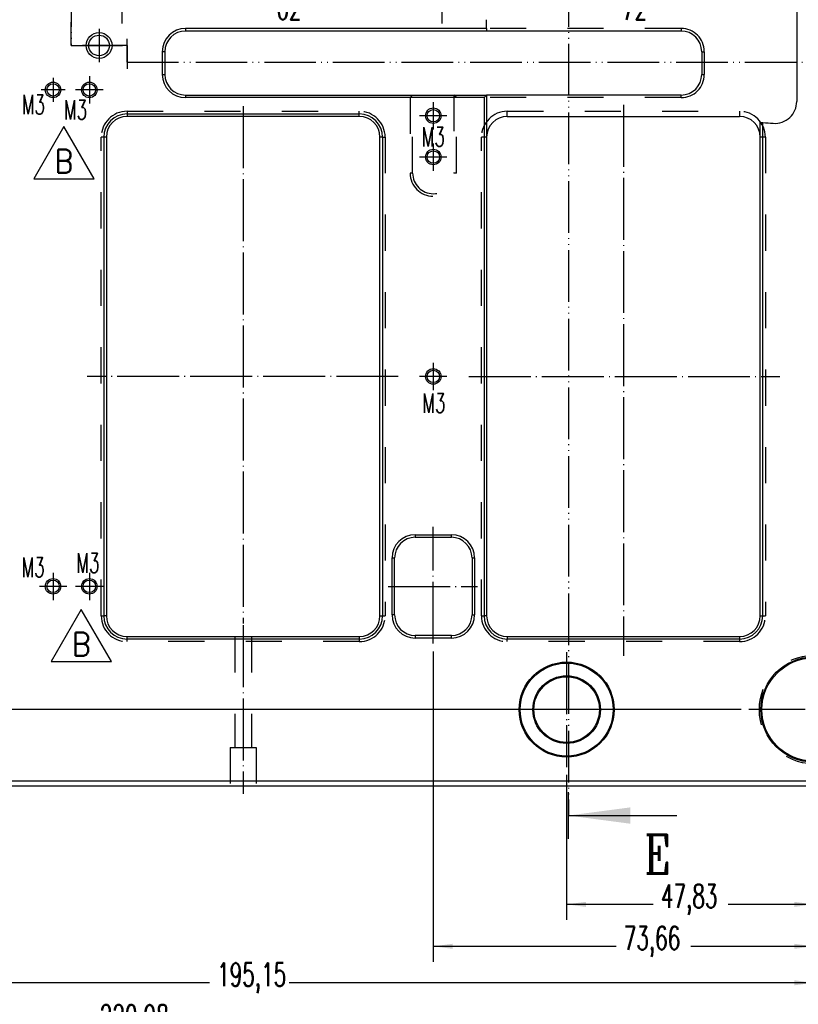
# Model space of a CAD drawing. Header units: inches. Extents: x -429 to 435, y -270 to 288.
# Tile 3 of 20: x -237 to -136, y -147 to -20. Entities that reach past the tile are written whole.
import ezdxf

# ---------------------------------------------------------------- set-up
doc = ezdxf.new("R2010")
doc.units = ezdxf.units.IN
for name, pattern in [('DASHED', [15, 7, -8]), ('DOT_CENTER', [14, 12, -1, 0, -1]), ('PHANTOM', [13, 10, -1, 0, -1, 0, -1])]:
    doc.linetypes.add(name, pattern=pattern)
doc.layers.add('1', color=7, linetype='Continuous')
doc.styles.add('CONVERTER_11', font='complex.shx', dxfattribs={"width": 0.76})
doc.styles.add('CONVERTER_12', font='txt.shx', dxfattribs={"width": 0.63})
doc.styles.add('CONVERTER_13', font='txt.shx', dxfattribs={"width": 0.9})
doc.dimstyles.new('ME10_DIM_115', dxfattribs={"dimtxt": 4.5, "dimasz": 3.75, "dimexe": 3, "dimexo": 1.5, "dimgap": 1.5, "dimtad": 0, "dimdsep": 46, "dimtxsty": 'CONVERTER_12', "dimsah": 1, "dimcen": 0.09, "dimclrd": 3, "dimclre": 3, "dimclrt": 3, "dimadec": 0, "dimazin": 0, "dimtfac": 1, "dimtdec": 4, "dimtix": 1, "dimtmove": 0, "dimatfit": 3, "dimfxl": 1, "dimtolj": 1, "dimtzin": 0, "dimarcsym": 0})
doc.dimstyles.new('ME10_DIM_116', dxfattribs={"dimtxt": 4.5, "dimasz": 3.75, "dimexe": 3, "dimexo": 1.5, "dimgap": 1.5, "dimtad": 0, "dimdsep": 46, "dimtxsty": 'CONVERTER_12', "dimsah": 1, "dimcen": 0.09, "dimclrd": 3, "dimclre": 3, "dimclrt": 3, "dimadec": 0, "dimazin": 0, "dimtfac": 1, "dimtdec": 4, "dimtix": 1, "dimtmove": 0, "dimatfit": 3, "dimfxl": 1, "dimtolj": 1, "dimtzin": 0, "dimarcsym": 0})
doc.dimstyles.new('ME10_DIM_69', dxfattribs={"dimtxt": 4.5, "dimasz": 3.75, "dimexe": 3, "dimexo": 1.5, "dimgap": 1.5, "dimtad": 0, "dimdsep": 46, "dimtxsty": 'CONVERTER_12', "dimsah": 1, "dimcen": 0.09, "dimclrd": 3, "dimclre": 3, "dimclrt": 3, "dimadec": 0, "dimazin": 0, "dimtfac": 1, "dimtdec": 4, "dimtix": 1, "dimtmove": 0, "dimatfit": 3, "dimfxl": 1, "dimtolj": 1, "dimtzin": 0, "dimarcsym": 0})
doc.dimstyles.new('ME10_DIM_70', dxfattribs={"dimtxt": 4.5, "dimasz": 3.75, "dimexe": 3, "dimexo": 1.5, "dimgap": 1.5, "dimtad": 0, "dimdsep": 46, "dimtxsty": 'CONVERTER_12', "dimsah": 1, "dimcen": 0.09, "dimclrd": 3, "dimclre": 3, "dimclrt": 3, "dimadec": 0, "dimazin": 0, "dimtfac": 1, "dimtdec": 4, "dimtix": 1, "dimtmove": 0, "dimatfit": 3, "dimfxl": 1, "dimtolj": 1, "dimtzin": 0, "dimarcsym": 0})
doc.dimstyles.new('ME10_DIM_71', dxfattribs={"dimtxt": 4.5, "dimasz": 3.75, "dimexe": 3, "dimexo": 1.5, "dimgap": 1.5, "dimtad": 0, "dimdsep": 46, "dimtxsty": 'CONVERTER_12', "dimsah": 1, "dimcen": 0.09, "dimclrd": 3, "dimclre": 3, "dimclrt": 3, "dimadec": 0, "dimazin": 0, "dimtfac": 1, "dimtdec": 4, "dimtix": 1, "dimtmove": 0, "dimatfit": 3, "dimfxl": 1, "dimtolj": 1, "dimtzin": 0, "dimarcsym": 0})
doc.dimstyles.new('ME10_DIM_72', dxfattribs={"dimtxt": 4.5, "dimasz": 3.75, "dimexe": 3, "dimexo": 1.5, "dimgap": 1.5, "dimtad": 0, "dimdsep": 46, "dimtxsty": 'CONVERTER_12', "dimsah": 1, "dimcen": 0.09, "dimclrd": 3, "dimclre": 3, "dimclrt": 3, "dimadec": 0, "dimazin": 0, "dimtfac": 1, "dimtdec": 4, "dimtix": 1, "dimtmove": 0, "dimatfit": 3, "dimfxl": 1, "dimtolj": 1, "dimtzin": 0, "dimarcsym": 0})
doc.dimstyles.new('ME10_DIM_84', dxfattribs={"dimtxt": 4.5, "dimasz": 3.75, "dimexe": 3, "dimexo": 1.5, "dimgap": 1.5, "dimtad": 0, "dimdsep": 46, "dimtxsty": 'CONVERTER_12', "dimsah": 1, "dimcen": 0.09, "dimclrd": 3, "dimclre": 3, "dimclrt": 3, "dimadec": 0, "dimazin": 0, "dimtol": 1, "dimtp": 0.05, "dimtm": 0.05, "dimtfac": 0.7, "dimtdec": 0, "dimtix": 1, "dimtmove": 0, "dimatfit": 3, "dimfxl": 1, "dimtolj": 1, "dimtzin": 0, "dimarcsym": 0})
doc.dimstyles.new('ME10_DIM_93', dxfattribs={"dimtxt": 4.5, "dimasz": 3.75, "dimexe": 3, "dimexo": 1.5, "dimgap": 1.5, "dimtad": 0, "dimdsep": 46, "dimtxsty": 'CONVERTER_12', "dimsah": 1, "dimcen": 0.09, "dimclrd": 3, "dimclre": 3, "dimclrt": 3, "dimadec": 0, "dimazin": 0, "dimtol": 1, "dimtp": 0.03, "dimtm": 0.03, "dimtfac": 0.7, "dimtdec": 0, "dimtix": 1, "dimtmove": 0, "dimatfit": 3, "dimfxl": 1, "dimtolj": 1, "dimtzin": 0, "dimarcsym": 0})
doc.dimstyles.get("Standard").update_dxf_attribs({"dimtxt": 0.18, "dimasz": 0.18, "dimexe": 0.18, "dimexo": 0.0625, "dimgap": 0.09, "dimtad": 0, "dimtih": 1, "dimtoh": 1, "dimdec": 4, "dimzin": 0, "dimdsep": 46, "dimtxsty": 'Standard', "dimcen": 0.09, "dimadec": 0, "dimazin": 0, "dimtfac": 1, "dimtdec": 4, "dimtofl": 0, "dimtmove": 0, "dimatfit": 3, "dimfxl": 1, "dimtolj": 1, "dimtzin": 0, "dimarcsym": 0})

# ---------------------------------------------------------------- blocks, each defined once
blk = doc.blocks.new('REV_TRIANGLE__24', base_point=(-230.81, -38.21))
at = {"layer": '1', "color": 7, "linetype": 'Continuous'}
for p, q in [((-230.81, -33.71), (-234.71, -40.46)), ((-226.91, -40.46), (-230.81, -33.71)), ((-234.71, -40.46), (-226.91, -40.46))]:
    blk.add_line(p, q, dxfattribs=at)
at = {"layer": '1', "color": 3, "insert": (-230.81, -38.21), "char_height": 3, "attachment_point": 5, "line_spacing_factor": 1.080432, "style": 'CONVERTER_13'}
blk.add_mtext('B', dxfattribs=at)
blk = doc.blocks.new('REV_TRIANGLE__25', base_point=(-228.57, -100.55))
at = {"layer": '1', "color": 7, "linetype": 'Continuous'}
for p, q in [((-228.57, -96.05), (-232.47, -102.8)), ((-224.67, -102.8), (-228.57, -96.05)), ((-232.47, -102.8), (-224.67, -102.8))]:
    blk.add_line(p, q, dxfattribs=at)
at = {"layer": '1', "color": 3, "insert": (-228.57, -100.55), "char_height": 3, "attachment_point": 5, "line_spacing_factor": 1.080432, "style": 'CONVERTER_13'}
blk.add_mtext('B', dxfattribs=at)
blk = doc.blocks.new('E7018-24196_large_stiffener__35', base_point=(-501, -178.3))
at = {"color": 7, "linetype": 'Continuous'}
for p, q in [((-204.25, -7.28), (-204.25, -45.73)), ((-264.33, -31.6), (-264.33, -29.91)), ((-264.33, -31.6), (-322.66, -31.6)), ((-264.33, -32.1), (-322.66, -32.1)), ((-264.33, -31.6), (-264.33, -32.1)), ((-226.66, -32.1), (-264.33, -32.1)), ((-327.16, -36.1), (-327.16, -40.5)), ((-326.66, -36.1), (-326.66, -40.5)), ((-222.66, -36.1), (-222.66, -40.5)), ((-322.66, -44.5), (-264.33, -44.5)), ((-264.83, -45), (-322.66, -45)), ((-264.33, -44.5), (-264.83, -45)), ((-264.83, -45), (-264.83, -145.32)), ((-264.33, -44.5), (-264.33, -52.64)), ((-226.66, -44.5), (-264.33, -44.5)), ((-333.99, -48.14), (-288.99, -48.14)), ((-288.99, -48.64), (-333.99, -48.64)), ((-260.33, -48.64), (-215.33, -48.64)), ((-211.33, -52.64), (-211.33, -49.76)), ((-210.83, -145.32), (-210.83, -49.8)), ((-338.49, -52.64), (-338.49, -145.32)), ((-337.99, -52.64), (-337.99, -145.32)), ((-284.99, -145.32), (-284.99, -52.64)), ((-284.49, -52.64), (-284.49, -145.32)), ((-264.33, -52.64), (-264.33, -145.32)), ((-211.33, -145.32), (-211.33, -52.64)), ((-278.16, -129.62), (-271.16, -129.62)), ((-278.16, -130.12), (-271.16, -130.12)), ((-282.66, -145.12), (-282.66, -134.12)), ((-282.16, -145.12), (-282.16, -134.12)), ((-267.16, -134.12), (-267.16, -145.12)), ((-266.66, -134.12), (-266.66, -145.12)), ((-333.99, -149.32), (-313.09, -149.32)), ((-288.99, -149.82), (-333.99, -149.82)), ((-313.09, -149.32), (-309.89, -149.32)), ((-309.89, -149.32), (-288.99, -149.32)), ((-271.16, -149.12), (-278.16, -149.12)), ((-271.16, -149.62), (-278.16, -149.62)), ((-260.33, -149.32), (-215.33, -149.32)), ((-215.33, -149.82), (-260.33, -149.82)), ((-497, -177.3), (95, -177.3)), ((-313.99, -178.3), (-446.31, -178.3)), ((-308.99, -178.3), (-313.99, -178.3)), ((-93.01, -178.3), (-308.99, -178.3))]:
    blk.add_line(p, q, dxfattribs=at)
at = {"color": 1, "linetype": 'Continuous'}
for p, q in [((-322.66, -31.6), (-322.66, -32.1)), ((-326.66, -36.1), (-327.16, -36.1)), ((-327.16, -40.5), (-326.66, -40.5)), ((-322.66, -44.5), (-322.66, -45)), ((-333.99, -48.14), (-333.99, -48.64)), ((-288.99, -48.64), (-288.99, -48.14)), ((-337.99, -52.64), (-338.49, -52.64)), ((-284.49, -52.64), (-284.99, -52.64)), ((-278.16, -129.62), (-278.16, -130.12)), ((-271.16, -130.12), (-271.16, -129.62)), ((-282.66, -134.12), (-282.16, -134.12)), ((-267.16, -134.12), (-266.66, -134.12)), ((-337.99, -145.32), (-338.49, -145.32)), ((-284.99, -145.32), (-284.49, -145.32)), ((-282.16, -145.12), (-282.66, -145.12)), ((-267.16, -145.12), (-266.66, -145.12)), ((-264.33, -145.32), (-264.83, -145.32)), ((-211.33, -145.32), (-210.83, -145.32)), ((-333.99, -149.82), (-333.99, -149.32)), ((-288.99, -149.32), (-288.99, -149.82)), ((-278.16, -149.12), (-278.16, -149.62)), ((-271.16, -149.62), (-271.16, -149.12)), ((-260.33, -149.32), (-260.33, -149.82)), ((-215.33, -149.32), (-215.33, -149.82))]:
    blk.add_line(p, q, dxfattribs=at)
at = {"color": 3, "linetype": 'DASHED'}
for p, q in [((-226.66, -31.6), (-264.33, -31.6)), ((-226.66, -31.6), (-226.66, -32.1)), ((-222.66, -36.1), (-222.16, -36.1)), ((-222.16, -36.1), (-222.16, -40.5)), ((-222.66, -40.5), (-222.16, -40.5)), ((-279.16, -45), (-278.66, -44.5)), ((-279.16, -45), (-279.16, -59.6)), ((-278.66, -59.6), (-278.66, -44.5)), ((-270.16, -45), (-270.66, -44.5)), ((-270.66, -44.5), (-270.66, -59.6)), ((-270.16, -59.6), (-270.16, -45)), ((-226.66, -45), (-264.83, -45)), ((-226.66, -45), (-226.66, -44.5)), ((-333.99, -47.64), (-333.99, -48.14)), ((-333.99, -47.64), (-288.99, -47.64)), ((-288.99, -48.14), (-288.99, -47.64)), ((-260.33, -47.64), (-215.33, -47.64)), ((-260.33, -48.64), (-260.33, -47.64)), ((-215.33, -47.64), (-215.33, -48.64)), ((-338.99, -145.32), (-338.99, -52.64)), ((-338.49, -52.64), (-338.99, -52.64)), ((-284.49, -52.64), (-283.99, -52.64)), ((-283.99, -52.64), (-283.99, -145.32)), ((-265.33, -145.32), (-265.33, -52.64)), ((-264.33, -52.64), (-265.33, -52.64)), ((-210.33, -52.64), (-211.33, -52.64)), ((-210.33, -52.64), (-210.33, -145.32)), ((-278.66, -59.6), (-279.16, -59.6)), ((-270.16, -59.6), (-270.66, -59.6)), ((-338.99, -145.32), (-338.49, -145.32)), ((-284.49, -145.32), (-283.99, -145.32)), ((-265.33, -145.32), (-264.83, -145.32)), ((-210.83, -145.32), (-210.33, -145.32)), ((-333.99, -150.32), (-333.99, -149.82)), ((-288.99, -150.32), (-333.99, -150.32)), ((-313.09, -149.32), (-313.09, -170.8)), ((-309.89, -149.32), (-309.89, -170.8)), ((-288.99, -149.82), (-288.99, -150.32)), ((-260.33, -150.32), (-260.33, -149.82)), ((-215.33, -150.32), (-260.33, -150.32)), ((-215.33, -149.82), (-215.33, -150.32)), ((-313.99, -170.8), (-313.09, -170.8)), ((-313.99, -170.8), (-313.99, -178.3)), ((-313.09, -170.8), (-309.89, -170.8)), ((-309.89, -170.8), (-308.99, -170.8)), ((-308.99, -170.8), (-308.99, -178.3))]:
    blk.add_line(p, q, dxfattribs=at)
at = {"color": 7, "linetype": 'Continuous'}
for centre, radius in [((-339.4, -34.9), 2.5), ((-339.4, -34.9), 2), ((-348.32, -43.5), 1.5), ((-348.32, -43.5), 1.2), ((-341.29, -43.5), 1.5), ((-341.29, -43.5), 1.2), ((-274.66, -48.5), 1.5), ((-274.66, -48.5), 1.2), ((-274.66, -56.5), 1.5), ((-274.66, -56.5), 1.2), ((-274.66, -98.98), 1.5), ((-274.66, -98.98), 1.2), ((-348.32, -139.62), 1.5), ((-348.32, -139.62), 1.2), ((-341.29, -139.62), 1.5), ((-341.29, -139.62), 1.2), ((-248.83, -163.47), 9.2), ((-201, -163.47), 10.2), ((-201, -163.47), 10), ((-248.83, -163.47), 9), ((-248.83, -163.47), 6.55), ((-248.83, -163.47), 6.35)]:
    blk.add_circle(centre, radius, dxfattribs=at)
at = {"color": 3, "linetype": 'DASHED'}
blk.add_circle((-201, -163.47), 10.5, dxfattribs=at)
at = {"color": 7, "linetype": 'Continuous'}
for centre, radius, start, end in [((-322.66, -36.1), 4.5, 90, 180), ((-322.66, -36.1), 4, 90, 180), ((-226.66, -36.1), 4, 0, 90), ((-322.66, -40.5), 4.5, 180, 270), ((-322.66, -40.5), 4, 180, 270), ((-226.66, -40.5), 4, 270, 0), ((-208.5, -45.73), 4.25, 265.8843, 0), ((-333.99, -52.64), 4.5, 90, 180), ((-333.99, -52.64), 4, 90, 180), ((-288.99, -52.64), 4.5, 0, 90), ((-288.99, -52.64), 4, 0, 90), ((-260.33, -52.64), 4, 90, 180), ((-215.33, -52.64), 4, 0, 90), ((-201, 58.5), 108.75, 264.5493, 264.8139), ((-201, 58.5), 108.75, 264.8139, 265.8843), ((-278.16, -134.12), 4.5, 90, 180), ((-271.16, -134.12), 4.5, 0, 90), ((-278.16, -134.12), 4, 90, 180), ((-271.16, -134.12), 4, 0, 90), ((-333.99, -145.32), 4.5, 180, 270), ((-333.99, -145.32), 4, 180, 270), ((-288.99, -145.32), 4.5, 270, 0), ((-288.99, -145.32), 4, 270, 0), ((-278.16, -145.12), 4.5, 180, 270), ((-278.16, -145.12), 4, 180, 270), ((-271.16, -145.12), 4.5, 270, 0), ((-271.16, -145.12), 4, 270, 0), ((-260.33, -145.32), 4.5, 180, 270), ((-260.33, -145.32), 4, 180, 270), ((-215.33, -145.32), 4, 270, 0), ((-215.33, -145.32), 4.5, 270, 0)]:
    blk.add_arc(centre, radius, start, end, dxfattribs=at)
at = {"color": 3, "linetype": 'DASHED'}
for centre, radius, start, end in [((-226.66, -36.1), 4.5, 0, 90), ((-226.66, -40.5), 4.5, 270, 0), ((-333.99, -52.64), 5, 90, 180), ((-288.99, -52.64), 5, 0, 90), ((-260.33, -52.64), 5, 90, 180), ((-215.33, -52.64), 5, 0, 90), ((-274.66, -59.6), 4.5, 180, 0), ((-274.66, -59.6), 4, 180, 0), ((-333.99, -145.32), 5, 180, 270), ((-288.99, -145.32), 5, 270, 0), ((-260.33, -145.32), 5, 180, 270), ((-215.33, -145.32), 5, 270, 0)]:
    blk.add_arc(centre, radius, start, end, dxfattribs=at)
at = {"layer": '1', "color": 1, "linetype": 'DOT_CENTER'}
for p, q in [((-339.4, -31.7), (-339.4, -38.1)), ((-336.2, -34.9), (-342.6, -34.9)), ((-348.32, -41.18), (-348.32, -45.82)), ((-341.29, -40.85), (-341.29, -46.15)), ((-346, -43.5), (-350.64, -43.5)), ((-338.64, -43.5), (-343.94, -43.5)), ((-311.49, -46.66), (-311.49, -146.82)), ((-274.66, -45.85), (-274.66, -51.15)), ((-237.83, -46.39), (-237.83, -153.09)), ((-272.01, -48.5), (-277.31, -48.5)), ((-274.66, -53.85), (-274.66, -59.15)), ((-272.01, -56.5), (-277.31, -56.5)), ((-274.66, -96.33), (-274.66, -101.63)), ((-281.44, -98.98), (-341.69, -98.98)), ((-272.01, -98.98), (-277.31, -98.98)), ((-267.77, -98.98), (-207.53, -98.98)), ((-274.66, -150.71), (-274.66, -128.08)), ((-348.32, -136.97), (-348.32, -142.27)), ((-341.29, -136.97), (-341.29, -142.27)), ((-345.67, -139.62), (-350.97, -139.62)), ((-338.64, -139.62), (-343.94, -139.62)), ((-283.4, -139.62), (-266.12, -139.62)), ((-311.49, -147.15), (-311.49, -179.8)), ((-248.83, -152.35), (-248.83, -174.59)), ((-237.71, -163.47), (-259.95, -163.47)), ((-188.45, -163.47), (-213.55, -163.47))]:
    blk.add_line(p, q, dxfattribs=at)
blk = doc.blocks.new('*D108')
at = {"layer": '1', "color": 3, "linetype": 'Continuous'}
for p, q in [((-248.83, -176.09), (-248.83, -204.19)), ((-201, -186.04), (-201, -204.19)), ((-232.05, -201.19), (-248.83, -201.19)), ((-201, -201.19), (-217.56, -201.19))]:
    blk.add_line(p, q, dxfattribs=at)
at = {"layer": '1', "color": 3}
for points in [[(-245.08, -200.69), (-245.08, -201.68), (-248.83, -201.19)], [(-204.75, -201.68), (-204.75, -200.69), (-201, -201.19)]]:
    blk.add_solid(points, dxfattribs=at)
at = {"layer": '1', "color": 3, "insert": (-230.55, -203.21), "char_height": 4.5, "attachment_point": 7, "rotation": 0.0001, "line_spacing_factor": 0.60024, "style": 'CONVERTER_12'}
blk.add_mtext('47,83', dxfattribs=at)
blk = doc.blocks.new('*D109')
at = {"layer": '1', "color": 3, "linetype": 'Continuous'}
for p, q in [((-274.66, -152.21), (-274.66, -212.31)), ((-201, -186.04), (-201, -212.31)), ((-239.26, -209.31), (-274.66, -209.31)), ((-201, -209.31), (-224.76, -209.31))]:
    blk.add_line(p, q, dxfattribs=at)
at = {"layer": '1', "color": 3}
for points in [[(-270.91, -208.81), (-270.91, -209.8), (-274.66, -209.31)], [(-204.75, -209.8), (-204.75, -208.81), (-201, -209.31)]]:
    blk.add_solid(points, dxfattribs=at)
at = {"layer": '1', "color": 3, "insert": (-237.76, -211.33), "char_height": 4.5, "attachment_point": 7, "rotation": 0.0001, "line_spacing_factor": 0.60024, "style": 'CONVERTER_12'}
blk.add_mtext('73,66', dxfattribs=at)
blk = doc.blocks.new('*D110')
at = {"layer": '1', "color": 3, "linetype": 'Continuous'}
for p, q in [((-396.15, -176.09), (-396.15, -219.37)), ((-201, -186.04), (-201, -219.37)), ((-318.02, -216.37), (-396.15, -216.37)), ((-201, -216.37), (-302.58, -216.37))]:
    blk.add_line(p, q, dxfattribs=at)
at = {"layer": '1', "color": 3}
for points in [[(-392.4, -215.87), (-392.4, -216.86), (-396.15, -216.37)], [(-204.75, -216.86), (-204.75, -215.87), (-201, -216.37)]]:
    blk.add_solid(points, dxfattribs=at)
at = {"layer": '1', "color": 3, "insert": (-316.52, -218.39), "char_height": 4.5, "attachment_point": 7, "rotation": 0.0001, "line_spacing_factor": 0.60024, "style": 'CONVERTER_12'}
blk.add_mtext('195,15', dxfattribs=at)
blk = doc.blocks.new('*D111')
at = {"layer": '1', "color": 3, "linetype": 'Continuous'}
for p, q in [((-421.98, -153.06), (-421.98, -227.49)), ((-201, -186.04), (-201, -227.49)), ((-340.76, -224.49), (-421.98, -224.49)), ((-201, -224.49), (-323.43, -224.49))]:
    blk.add_line(p, q, dxfattribs=at)
at = {"layer": '1', "color": 3}
for points in [[(-418.23, -224), (-418.23, -224.98), (-421.98, -224.49)], [(-204.75, -224.98), (-204.75, -224), (-201, -224.49)]]:
    blk.add_solid(points, dxfattribs=at)
at = {"layer": '1', "color": 3, "insert": (-339.26, -226.51), "char_height": 4.5, "attachment_point": 7, "rotation": 0.0001, "line_spacing_factor": 0.60024, "style": 'CONVERTER_12'}
blk.add_mtext('220,98', dxfattribs=at)
blk = doc.blocks.new('*D123')
at = {"layer": '1', "color": 3, "linetype": 'Continuous'}
for p, q in [((-288.71, 280.47), (-606.2, 280.47)), ((-603.2, 76.57), (-603.2, 280.47)), ((-603.2, -163.47), (-603.2, 49.38)), ((-215.05, -163.47), (-606.2, -163.47))]:
    blk.add_line(p, q, dxfattribs=at)
at = {"layer": '1', "color": 3}
for points in [[(-602.71, 276.72), (-603.7, 276.72), (-603.2, 280.47)], [(-603.7, -159.72), (-602.71, -159.72), (-603.2, -163.47)]]:
    blk.add_solid(points, dxfattribs=at)
at = {"layer": '1', "color": 3, "insert": (-601.18, 50.88), "char_height": 4.5, "attachment_point": 7, "rotation": 90, "line_spacing_factor": 0.60024, "style": 'CONVERTER_12'}
blk.add_mtext('\\C3;443,94\\C3;\\H3.15;{\\Fgdt;`}0,05', dxfattribs=at)
blk = doc.blocks.new('*D132')
at = {"layer": '1', "color": 3, "linetype": 'Continuous'}
for p, q in [((-248.5, 6.26), (-248.5, -8.57)), ((-201, -183.04), (-201, -2.57)), ((-248.5, -5.57), (-235.81, -5.57)), ((-214.29, -5.57), (-201, -5.57))]:
    blk.add_line(p, q, dxfattribs=at)
at = {"layer": '1', "color": 3}
for points in [[(-244.75, -5.07), (-244.75, -6.06), (-248.5, -5.57)], [(-204.75, -6.06), (-204.75, -5.07), (-201, -5.57)]]:
    blk.add_solid(points, dxfattribs=at)
at = {"layer": '1', "color": 3, "insert": (-234.31, -7.59), "char_height": 4.5, "attachment_point": 7, "rotation": 0.0001, "line_spacing_factor": 0.60024, "style": 'CONVERTER_12'}
blk.add_mtext('\\C3;47,5\\C3;\\H3.15;{\\Fgdt;`}0,03', dxfattribs=at)
blk = doc.blocks.new('*D154')
at = {"layer": '1', "color": 3, "linetype": 'Continuous'}
for p, q in [((-335, -18), (-335, -30.67)), ((-273, -18), (-273, -30.67)), ((-335, -27.67), (-306.58, -27.67)), ((-298.85, -27.67), (-273, -27.67))]:
    blk.add_line(p, q, dxfattribs=at)
at = {"layer": '1', "color": 3}
for points in [[(-331.25, -27.17), (-331.25, -28.16), (-335, -27.67)], [(-276.75, -28.16), (-276.75, -27.17), (-273, -27.67)]]:
    blk.add_solid(points, dxfattribs=at)
at = {"layer": '1', "color": 3, "insert": (-305.08, -29.92), "char_height": 4.5, "attachment_point": 7, "rotation": 0.0001, "line_spacing_factor": 0.60024, "style": 'CONVERTER_12'}
blk.add_mtext('62', dxfattribs=at)
blk = doc.blocks.new('*D155')
at = {"layer": '1', "color": 3, "linetype": 'Continuous'}
for p, q in [((-273, -18), (-273, -30.67)), ((-201, -183.04), (-201, -24.67)), ((-273, -27.67), (-239.61, -27.67)), ((-231.89, -27.67), (-201, -27.67))]:
    blk.add_line(p, q, dxfattribs=at)
at = {"layer": '1', "color": 3}
for points in [[(-269.25, -27.17), (-269.25, -28.16), (-273, -27.67)], [(-204.75, -28.16), (-204.75, -27.17), (-201, -27.67)]]:
    blk.add_solid(points, dxfattribs=at)
at = {"layer": '1', "color": 3, "insert": (-238.11, -29.92), "char_height": 4.5, "attachment_point": 7, "rotation": 0.0001, "line_spacing_factor": 0.60024, "style": 'CONVERTER_12'}
blk.add_mtext('72', dxfattribs=at)
blk = doc.blocks.new('D-D__30')
at = {"layer": '1', "color": 4, "linetype": 'PHANTOM'}
for p, q in [((-344.84, 58.5), (-344.84, -34.9)), ((-344.84, -34.9), (-333.99, -34.9)), ((-333.99, -34.9), (-333.99, -38.1)), ((-333.99, -38.1), (86.61, -38.1))]:
    blk.add_line(p, q, dxfattribs=at)
at = {"layer": '1', "color": 4, "linetype": 'Continuous', "has_arrowhead": 0}
for points in [[(-344.84, -34.9), (-344.84, -30.4)], [(-333.99, -38.1), (-333.99, -33.6)], [(-344.84, -34.9), (-340.34, -34.9)], [(-333.99, -34.9), (-338.49, -34.9)], [(-333.99, -34.9), (-333.99, -39.4)], [(-333.99, -38.1), (-329.49, -38.1)]]:
    blk.add_leader(points, dimstyle='Standard', dxfattribs=at)
blk = doc.blocks.new('E-E__31', base_point=(-249.25, -219.75))
at = {"layer": '1', "color": 4, "linetype": 'PHANTOM'}
blk.add_line((-248.5, 58.5), (-248.5, -183.99), dxfattribs=at)
at = {"layer": '1', "color": 4}
blk.add_solid([(-236.5, -182.41), (-236.5, -185.57), (-248.5, -183.99)], dxfattribs=at)
at = {"layer": '1', "color": 4, "insert": (-231.25, -191.49), "char_height": 7.5, "attachment_point": 5, "line_spacing_factor": 1.080432, "style": 'CONVERTER_11'}
blk.add_mtext('E', dxfattribs=at)
at = {"layer": '1', "color": 4, "linetype": 'Continuous', "has_arrowhead": 0}
for points in [[(-248.5, -183.99), (-248.5, -179.49)], [(-248.5, -188.49), (-248.5, -183.99)], [(-248.5, -183.99), (-227.5, -183.99)]]:
    blk.add_leader(points, dimstyle='Standard', dxfattribs=at)
blk = doc.blocks.new('front1', base_point=(-201, 58.5))
blk.add_blockref('E7018-24196_large_stiffener__35', (-501, -178.3))
at = {"layer": '1'}
for name, p in [('E-E__31', (-249.25, -219.75)), ('D-D__30', (0, 0))]:
    blk.add_blockref(name, p, dxfattribs=at)
at = {"layer": '1', "xscale": 1.5, "yscale": 1.5, "zscale": 1.5}
for name, p in [('REV_TRIANGLE__24', (-346.212, -57.321)), ('REV_TRIANGLE__25', (-342.848, -150.821))]:
    blk.add_blockref(name, p, dxfattribs=at)
at = {"layer": '1', "color": 1, "style": 'CONVERTER_12', "width": 0.63}
for p in [(-354.329, -48.223), (-346.174, -49.218), (-276.878, -54.437), (-276.763, -106.005), (-343.778, -136.97), (-354.4, -137.805)]:
    blk.add_text('M3', height=3.75, dxfattribs=at).set_placement(p)
at = {"layer": '1'}
dim = blk.add_linear_dim(base=(-603.202, -163.471), p1=(-287.21, 280.471), p2=(-213.55, -163.471), angle=90, dimstyle='ME10_DIM_84', dxfattribs=at)
dim.commit()
dim.dimension.update_dxf_attribs({"geometry": '*D123', "text_midpoint": (-603.202, 62.974), "text_rotation": 90})
for base, p1, p2, dimstyle, picture, middle in [((-248.5, -5.565), (-201, -184.539), (-248.5, 7.76), 'ME10_DIM_93', '*D132', (-225.049, -5.565)), ((-335, -27.667), (-273, -16.5), (-335, -16.5), 'ME10_DIM_115', '*D154', (-302.713, -27.667)), ((-273, -27.667), (-201, -184.539), (-273, -16.5), 'ME10_DIM_116', '*D155', (-235.749, -27.667)), ((-201, -224.489), (-421.98, -151.564), (-201, -184.539), 'ME10_DIM_72', '*D111', (-332.098, -224.489)), ((-201, -209.306), (-274.66, -150.713), (-201, -184.539), 'ME10_DIM_70', '*D109', (-232.011, -209.306)), ((-201, -216.368), (-396.15, -174.591), (-201, -184.539), 'ME10_DIM_71', '*D110', (-310.3, -216.368)), ((-201, -201.186), (-248.83, -174.591), (-201, -184.539), 'ME10_DIM_69', '*D108', (-224.806, -201.186))]:
    dim = blk.add_linear_dim(base=base, p1=p1, p2=p2, dimstyle=dimstyle, dxfattribs=at)
    dim.commit()
    dim.dimension.update_dxf_attribs({"geometry": picture, "text_midpoint": middle, "text_rotation": 0.00014})

msp = doc.modelspace()

# ---------------------------------------------------------------- block references
at = {"xscale": 0.66666666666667, "yscale": 0.66666666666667, "zscale": 0.66666666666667}
msp.add_blockref('front1', (-134, 39), dxfattribs=at)

doc.saveas('drawing.dxf')
